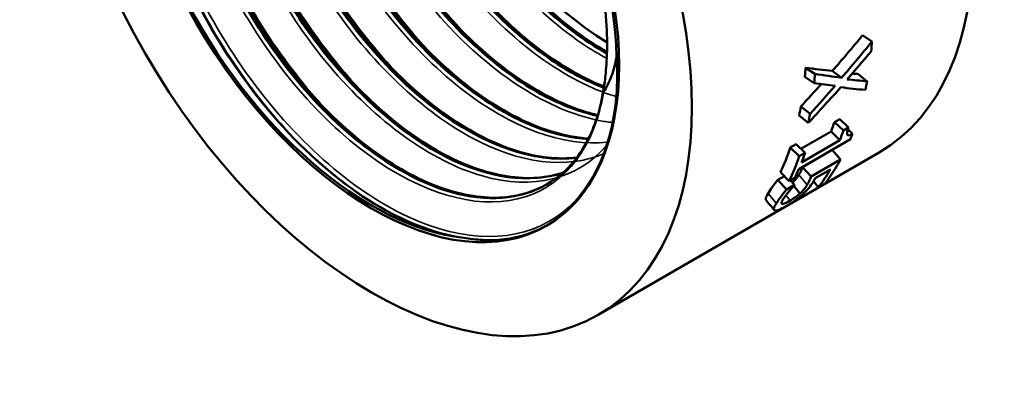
# Model space of a CAD drawing. Header units: millimetres. Extents: x -134 to 755, y -69 to 356.
# Tile 10 of 22: x 123 to 160, y 120 to 134. Entities that reach past the tile are written whole.
import ezdxf

# ---------------------------------------------------------------- set-up
doc = ezdxf.new("R2010")
doc.units = ezdxf.units.MM
doc.layers.add('Видимые тонкие (ГОСТ)', color=7, linetype='Continuous', lineweight=35)
doc.layers.add('Видимый контур (ГОСТ)', color=7, linetype='Continuous', lineweight=50)

msp = doc.modelspace()

# ---------------------------------------------------------------- linework, layer by layer
at = {"layer": 'Видимые тонкие (ГОСТ)'}
for p, q in [((152.2661, 127.9779), (152.5793, 127.6077)), ((151.1011, 127.2816), (151.4136, 126.9103)), ((151.7734, 127.2105), (151.9336, 127.0117))]:
    msp.add_line(p, q, dxfattribs=at)
for points, knots in [([(132.0498, 148.8942), (131.8966, 148.8388), (131.7476, 148.7751), (131.603, 148.7031), (130.0686, 147.9382), (129.0573, 146.2364), (128.7999, 143.9992), (128.543, 141.7662), (129.0389, 139.019), (130.1573, 136.4075), (131.2812, 133.7831), (133.0237, 131.3185), (134.9527, 129.6012), (136.8731, 127.8917), (138.9611, 126.9373), (140.7055, 126.9596), (142.4515, 126.9819), (143.8377, 127.9824), (144.5202, 129.7145), (144.687, 130.1377), (144.8131, 130.6026), (144.8964, 131.1018)], [44.6634175, 44.6634175, 44.6634175, 44.6634175, 44.7311422, 44.7311422, 44.7311422, 45.4501518, 45.4501518, 45.4501518, 46.1677781, 46.1677781, 46.1677781, 46.8889329, 46.8889329, 46.8889329, 47.6068655, 47.6068655, 47.6068655, 48.3254743, 48.3254743, 48.3254743, 48.501067, 48.501067, 48.501067, 48.501067]), ([(132.0527, 148.8879), (131.3958, 148.3389), (130.8746, 147.5842), (130.5292, 146.6568), (129.8293, 144.7779), (129.8563, 142.2069), (130.5919, 139.5575), (131.3266, 136.9117), (132.761, 134.2107), (134.5379, 132.0982), (136.3127, 129.9882), (138.4132, 128.4835), (140.323, 127.9389), (142.2299, 127.3949), (143.9297, 127.8127), (145.0032, 129.0851)], [38.58831, 38.58831, 38.58831, 38.58831, 38.9443775, 38.9443775, 38.9443775, 39.6658327, 39.6658327, 39.6658327, 40.3863447, 40.3863447, 40.3863447, 41.1059909, 41.1059909, 41.1059909, 41.8246022, 41.8246022, 41.8246022, 41.8246022]), ([(132.6352, 148.9077), (132.6192, 148.887), (132.6034, 148.866), (132.5876, 148.8449), (131.5064, 147.3949), (131.0841, 145.1268), (131.4103, 142.5788), (131.7364, 140.0323), (132.8069, 137.228), (134.3532, 134.8322), (135.8987, 132.4377), (137.9056, 130.4717), (139.8811, 129.3989), (141.7231, 128.3985), (143.5226, 128.1825), (144.8954, 128.7788)], [32.4426901, 32.4426901, 32.4426901, 32.4426901, 32.4531619, 32.4531619, 32.4531619, 33.1727044, 33.1727044, 33.1727044, 33.8918477, 33.8918477, 33.8918477, 34.6106107, 34.6106107, 34.6106107, 35.2808533, 35.2808533, 35.2808533, 35.2808533]), ([(133.4092, 148.8285), (132.9294, 147.8976), (132.6468, 146.7513), (132.5937, 145.4632), (132.4967, 143.1068), (133.1682, 140.2965), (134.4335, 137.7071), (135.6978, 135.1197), (137.5431, 132.7756), (139.5105, 131.236), (141.4124, 129.7475), (143.4117, 129.0234), (145.044, 129.2155)], [26.2846523, 26.2846523, 26.2846523, 26.2846523, 26.6801349, 26.6801349, 26.6801349, 27.4035683, 27.4035683, 27.4035683, 28.1264464, 28.1264464, 28.1264464, 28.825288, 28.825288, 28.825288, 28.825288]), ([(134.2952, 148.6338), (134.2565, 148.5172), (134.2204, 148.3981), (134.1869, 148.2766), (133.6349, 146.2719), (133.8191, 143.6347), (134.6838, 140.9901), (135.5483, 138.3461), (137.0849, 135.7174), (138.914, 133.7268), (140.7426, 131.7366), (142.8473, 130.4012), (144.7124, 130.0334), (144.8866, 129.999), (145.0587, 129.9731), (145.2281, 129.9556)], [20.1259597, 20.1259597, 20.1259597, 20.1259597, 20.169492, 20.169492, 20.169492, 20.8880298, 20.8880298, 20.8880298, 21.6063904, 21.6063904, 21.6063904, 22.3245784, 22.3245784, 22.3245784, 22.39167, 22.39167, 22.39167, 22.39167]), ([(135.3085, 148.268), (135.0761, 146.9479), (135.1103, 145.4225), (135.4211, 143.8243), (135.9276, 141.2193), (137.164, 138.4433), (138.821, 136.1573), (140.4775, 133.8719), (142.5394, 132.096), (144.4991, 131.2498), (144.7917, 131.1234), (145.0816, 131.018), (145.3673, 130.9333)], [13.9724199, 13.9724199, 13.9724199, 13.9724199, 14.4142425, 14.4142425, 14.4142425, 15.1343684, 15.1343684, 15.1343684, 15.8542792, 15.8542792, 15.8542792, 15.96175, 15.96175, 15.96175, 15.96175]), ([(136.4478, 147.6949), (136.4344, 147.393), (136.4334, 147.0835), (136.445, 146.7676), (136.5356, 144.3117), (137.3897, 141.486), (138.789, 138.9672), (140.1877, 136.4493), (142.1183, 134.2601), (144.1022, 132.9219), (144.4065, 132.7167), (144.7116, 132.5317), (145.0157, 132.3675)], [7.8297133, 7.8297133, 7.8297133, 7.8297133, 7.9226277, 7.9226277, 7.9226277, 8.6449085, 8.6449085, 8.6449085, 9.3669302, 9.3669302, 9.3669302, 9.4776688, 9.4776688, 9.4776688, 9.4776688]), ([(127.4909, 143.2382), (127.4658, 141.917), (127.6435, 140.4786), (128.0229, 139.01), (128.7561, 136.1723), (130.2367, 133.2441), (132.1093, 130.8996), (133.9721, 128.5674), (136.2074, 126.8309), (138.2898, 126.0833), (140.3815, 125.3325), (142.3016, 125.5855), (143.5935, 126.7773), (144.6977, 127.7959), (145.3411, 129.4876), (145.4055, 131.5561)], [45.5526157, 45.5526157, 45.5526157, 45.5526157, 45.9184222, 45.9184222, 45.9184222, 46.6252427, 46.6252427, 46.6252427, 47.3283403, 47.3283403, 47.3283403, 48.0345631, 48.0345631, 48.0345631, 48.6381594, 48.6381594, 48.6381594, 48.6381594]), ([(134.5816, 142.2295), (135.0517, 140.5922), (135.7523, 138.9359), (136.638, 137.3933), (137.5294, 135.8406), (138.604, 134.4103), (139.7655, 133.2057)], [14.54289855, 14.54289855, 14.54289855, 14.54289855, 14.94950573, 14.94950573, 14.94950573, 15.35879886, 15.35879886, 15.35879886, 15.35879886]), ([(133.2968, 141.4884), (133.8158, 139.6837), (134.6159, 137.8559), (135.6308, 136.1826), (136.4635, 134.8096), (137.4373, 133.5461), (138.4812, 132.4646)], [20.82608386, 20.82608386, 20.82608386, 20.82608386, 21.27425207, 21.27425207, 21.27425207, 21.64198416, 21.64198416, 21.64198416, 21.64198416]), ([(132.0115, 140.7471), (132.6048, 138.6878), (133.5669, 136.5984), (134.7886, 134.7417), (135.5157, 133.6365), (136.3321, 132.6176), (137.1967, 131.7235)], [27.10926917, 27.10926917, 27.10926917, 27.10926917, 27.62074256, 27.62074256, 27.62074256, 27.92516947, 27.92516947, 27.92516947, 27.92516947]), ([(130.7259, 140.0057), (131.3848, 137.7194), (132.503, 135.3967), (133.9175, 133.3944), (134.5352, 132.52), (135.2076, 131.7092), (135.9121, 130.9814)], [33.39245447, 33.39245447, 33.39245447, 33.39245447, 33.96035196, 33.96035196, 33.96035196, 34.20835478, 34.20835478, 34.20835478, 34.20835478]), ([(129.4408, 139.2642), (130.1549, 136.784), (131.4149, 134.2623), (132.9991, 132.1505), (133.513, 131.4655), (134.0598, 130.8252), (134.6275, 130.2392)], [39.67563978, 39.67563978, 39.67563978, 39.67563978, 40.291708, 40.291708, 40.291708, 40.49154009, 40.49154009, 40.49154009, 40.49154009]), ([(128.7419, 136.3035), (129.7284, 133.9003), (131.1807, 131.5854), (132.8581, 129.7525), (133.7999, 128.7234), (134.809, 127.8501), (135.8277, 127.1686)], [46.13662301, 46.13662301, 46.13662301, 46.13662301, 46.73298211, 46.73298211, 46.73298211, 47.06780501, 47.06780501, 47.06780501, 47.06780501])]:
    msp.add_open_spline(points, degree=3, knots=knots, dxfattribs=at)
msp.add_open_spline([(145.3361, 132.2019), (145.3565, 132.1918), (145.377, 132.1818), (145.3974, 132.1719)], degree=3, dxfattribs=at)
at = {"layer": 'Видимый контур (ГОСТ)'}
for p, q in [((154.671, 133.2415), (155.0236, 133.0072)), ((152.5173, 132.0203), (152.8699, 131.7868)), ((153.5269, 131.8954), (153.8774, 131.64)), ((152.4907, 131.6801), (152.8425, 131.4366)), ((154.4918, 131.7823), (154.8391, 131.5054)), ((152.3401, 130.5577), (152.6875, 130.2814)), ((152.2748, 130.2238), (152.6203, 129.9378)), ((153.607, 129.9685), (153.8044, 130.0825)), ((153.8044, 130.0825), (154.1402, 129.7608)), ((153.607, 129.9685), (153.9428, 129.6469)), ((153.9428, 129.6469), (154.1402, 129.7608)), ((154.1184, 129.6938), (154.2891, 129.5221)), ((154.2071, 129.3212), (152.2649, 128.1999)), ((152.3439, 128.9609), (153.4786, 129.616)), ((153.4786, 129.616), (153.8106, 129.284)), ((151.9425, 129.0075), (152.1626, 129.1346)), ((151.9425, 129.0075), (152.2783, 128.6859)), ((152.1626, 129.1346), (152.4984, 128.8129)), ((152.3662, 128.4501), (153.8106, 129.284)), ((152.4048, 128.2772), (153.5156, 128.9185)), ((153.5156, 128.9185), (153.8344, 128.5579)), ((144.6874, 122.7037), (155.294, 128.8274)), ((152.2783, 128.6859), (152.4984, 128.8129)), ((152.7236, 127.9166), (153.8344, 128.5579)), ((152.4048, 128.2772), (152.7236, 127.9166)), ((153.4546, 128.1889), (152.8799, 127.8571)), ((151.4754, 127.7894), (151.7177, 127.9293)), ((151.5705, 128.0872), (151.8954, 127.7386)), ((152.1155, 127.8657), (151.8954, 127.7386)), ((151.4754, 127.7894), (151.7953, 127.4308)), ((151.7953, 127.4308), (152.101, 127.6073)), ((151.9538, 127.7723), (152.101, 127.6073)), ((152.0722, 127.569), (152.3066, 127.2816)), ((152.8194, 127.744), (153.002, 127.5108)), ((153.2552, 127.657), (153.002, 127.5108)), ((151.608, 126.9278), (151.6385, 126.8903))]:
    msp.add_line(p, q, dxfattribs=at)
for centre, major_axis, start_param, end_param in [((146.744, 143.6364), (-8.55, 14.809), 3.1415927, 6.2831853), ((136.1374, 137.5127), (-6.5412, 11.3297), 3.9526351, 9.0253194), ((145.3298, 142.8199), (-6.1419, 10.6381), 0.8479968, 2.3215472), ((142.6136, 141.2518), (8.8, -15.242), 0.6830408, 0.7101965), ((140.4584, 140.0074), (-8.55, 14.809), 3.8279557, 3.8535225), ((140.4584, 140.0074), (-8.8, 15.242), 3.8279557, 3.8535225), ((142.6136, 141.2518), (8.8, -15.242), 0.5716734, 0.5972402), ((140.4584, 140.0074), (-8.55, 14.809), 3.713266, 3.7404218), ((140.4584, 140.0074), (-8.8, 15.242), 3.713266, 3.7404218), ((142.1229, 140.9684), (-8.55, 14.809), 3.5763318, 3.6086876), ((142.1229, 140.9684), (-8.8, 15.242), 3.5763318, 3.6086876), ((142.6206, 141.2558), (8.8, -15.242), 0.4117723, 0.4302614), ((140.4584, 140.0074), (8.55, -14.809), 0.3801388, 0.4670949), ((140.4584, 140.0074), (8.8, -15.242), 0.3801388, 0.4670949), ((140.6785, 140.1345), (8.8, -15.242), 0.4347392, 0.4670949), ((142.6136, 141.2518), (8.8, -15.242), 0.2403157, 0.3381052), ((140.6785, 140.1345), (8.8, -15.242), 0.3801388, 0.4117723), ((142.3604, 141.1055), (8.8, -15.242), 0.2403157, 0.3151384), ((140.8409, 140.2282), (8.8, -15.242), 0.3437386, 0.3454719)]:
    msp.add_ellipse(centre, major_axis=major_axis, ratio=0.5773503, start_param=start_param, end_param=end_param, dxfattribs=at)
for major_axis in [(-8.55, 14.809), (-6.61, 11.4489), (-6.61, 11.4489)]:
    msp.add_ellipse((136.1374, 137.5127), major_axis=major_axis, ratio=0.5773503, dxfattribs=at)
for points, knots in [([(142.1212, 141.981), (141.6628, 142.7063), (141.162, 143.3987), (140.0902, 144.6972), (139.522, 145.2991), (137.8534, 146.8359), (136.7189, 147.6169), (134.456, 148.6723), (133.3495, 148.9322), (131.3091, 148.8857), (130.3963, 148.5752), (128.8863, 147.4129), (128.3064, 146.568), (127.5597, 144.4445), (127.4035, 143.1829), (127.5414, 140.4007), (127.8376, 138.9051), (128.8494, 135.8714), (129.5585, 134.3626), (131.3015, 131.5293), (132.3209, 130.2338), (134.5393, 128.0298), (135.7179, 127.1457), (137.8292, 126.0425), (138.7484, 125.7316), (139.6196, 125.6061)], [-5.4400505, -5.4400505, -5.4400505, -5.4400505, -5.1820322, -5.1820322, -4.9228082, -4.9228082, -4.4481788, -4.4481788, -3.9696251, -3.9696251, -3.4871477, -3.4871477, -3.0007473, -3.0007473, -2.5104247, -2.5104247, -2.0161804, -2.0161804, -1.5180151, -1.5180151, -1.0159295, -1.0159295, -0.5099243, -0.5099243, -0.1078046, -0.1078046, -0.1078046, -0.1078046]), ([(131.7264, 148.6643), (130.631, 148.1029), (129.7925, 147.0765), (129.33, 145.6943), (128.6903, 143.7824), (128.7751, 141.2063), (129.5523, 138.5787), (130.3355, 135.9307), (131.8148, 133.2538), (133.6172, 131.1939), (135.4095, 129.1457), (137.5048, 127.7253), (139.3855, 127.2688), (140.7337, 126.9415), (141.9628, 127.1116), (142.9219, 127.7308)], [44.7351172, 44.7351172, 44.7351172, 44.7351172, 45.255604, 45.255604, 45.255604, 45.9755592, 45.9755592, 45.9755592, 46.7010986, 46.7010986, 46.7010986, 47.4225292, 47.4225292, 47.4225292, 47.9396982, 47.9396982, 47.9396982, 47.9396982]), ([(132.1949, 148.8677), (131.8877, 148.6124), (131.611, 148.311), (131.3696, 147.9657), (130.3267, 146.4733), (129.9529, 144.1714), (130.3272, 141.6117), (130.7009, 139.0555), (131.8167, 136.2648), (133.3925, 133.9081), (134.9664, 131.5545), (136.9846, 129.6544), (138.9481, 128.6599), (140.5491, 127.8489), (142.1019, 127.6456), (143.3524, 128.0571)], [38.5896113, 38.5896113, 38.5896113, 38.5896113, 38.7570618, 38.7570618, 38.7570618, 39.4806059, 39.4806059, 39.4806059, 40.2031487, 40.2031487, 40.2031487, 40.9247687, 40.9247687, 40.9247687, 41.5131867, 41.5131867, 41.5131867, 41.5131867]), ([(143.3577, 128.0616), (142.0971, 127.6495), (140.5302, 127.8615), (138.917, 128.6888), (136.9525, 129.6962), (134.9372, 131.6073), (133.3697, 133.9673), (131.8027, 136.3266), (130.6975, 139.1141), (130.3327, 141.6636), (129.968, 144.2123), (130.347, 146.5011), (131.39, 147.9845), (131.6279, 148.3229), (131.9, 148.6188), (132.2014, 148.8702)], [-35.2289381, -35.2289381, -35.2289381, -35.2289381, -34.6362994, -34.6362994, -34.6362994, -33.9146296, -33.9146296, -33.9146296, -33.1931793, -33.1931793, -33.1931793, -32.4719437, -32.4719437, -32.4719437, -32.3074147, -32.3074147, -32.3074147, -32.3074147]), ([(132.203, 148.8751), (131.7421, 148.484), (131.3489, 147.9817), (130.6589, 146.6442), (130.403, 145.7376), (130.1927, 143.7559), (130.2304, 142.6596), (130.5834, 140.406), (130.9025, 139.2209), (131.778, 136.9049), (132.3458, 135.7454), (133.6546, 133.5962), (134.4122, 132.58), (136.0166, 130.8166), (136.8834, 130.0474), (138.6112, 128.8488), (139.4937, 128.4039), (141.1574, 127.8853), (141.9587, 127.8044), (142.9094, 127.9356), (143.1403, 127.9887), (143.3612, 128.0613)], [0.0887694, 0.0887694, 0.0887694, 0.0887694, 0.3956525, 0.3956525, 0.7805345, 0.7805345, 1.1587599, 1.1587599, 1.5362234, 1.5362234, 1.9145101, 1.9145101, 2.2932752, 2.2932752, 2.6719059, 2.6719059, 3.0497929, 3.0497929, 3.4269866, 3.4269866, 3.5538353, 3.5538353, 3.5538353, 3.5538353]), ([(132.7988, 148.8974), (131.9745, 147.8207), (131.5048, 146.2915), (131.4686, 144.5064), (131.4208, 142.1478), (132.13, 139.3628), (133.4134, 136.816), (134.6961, 134.2706), (136.5407, 131.9851), (138.4912, 130.503), (140.351, 129.0898), (142.2911, 128.4185), (143.8759, 128.6221)], [32.4418747, 32.4418747, 32.4418747, 32.4418747, 32.9873864, 32.9873864, 32.9873864, 33.7081877, 33.7081877, 33.7081877, 34.428594, 34.428594, 34.428594, 35.1154608, 35.1154608, 35.1154608, 35.1154608]), ([(143.8804, 128.6282), (142.3047, 128.4288), (140.379, 129.0921), (138.5305, 130.4892), (136.5806, 131.963), (134.7339, 134.2408), (133.4463, 136.7817), (132.159, 139.3219), (131.4421, 142.1033), (131.4797, 144.4641), (131.5084, 146.266), (131.9767, 147.811), (132.8051, 148.8971)], [-28.8311937, -28.8311937, -28.8311937, -28.8311937, -28.1487695, -28.1487695, -28.1487695, -27.4289026, -27.4289026, -27.4289026, -26.7092122, -26.7092122, -26.7092122, -26.1599279, -26.1599279, -26.1599279, -26.1599279]), ([(132.8109, 148.8996), (132.6319, 148.6642), (132.4699, 148.4069), (131.943, 147.3856), (131.6872, 146.479), (131.4769, 144.4973), (131.5145, 143.401), (131.8676, 141.1475), (132.1866, 139.9623), (133.0621, 137.6463), (133.6299, 136.4868), (134.9388, 134.3376), (135.6963, 133.3214), (137.3008, 131.558), (138.1676, 130.7888), (139.8954, 129.5902), (140.7778, 129.1453), (142.415, 128.635), (143.1918, 128.5512), (143.886, 128.6352)], [0.2523093, 0.2523093, 0.2523093, 0.2523093, 0.3956525, 0.3956525, 0.7805345, 0.7805345, 1.1587599, 1.1587599, 1.5362234, 1.5362234, 1.9145101, 1.9145101, 2.2932752, 2.2932752, 2.6719059, 2.6719059, 3.0497929, 3.0497929, 3.4149587, 3.4149587, 3.4149587, 3.4149587]), ([(133.5575, 148.8048), (133.3262, 148.3573), (133.1416, 147.8591), (133.0092, 147.3162), (132.5082, 145.2633), (132.7567, 142.5909), (133.6821, 139.9437), (134.6067, 137.2985), (136.1983, 134.7019), (138.0575, 132.7789), (139.9153, 130.8573), (142.0232, 129.6253), (143.8569, 129.3752), (144.0125, 129.354), (144.166, 129.3399), (144.3172, 129.3327)], [26.2874389, 26.2874389, 26.2874389, 26.2874389, 26.4792035, 26.4792035, 26.4792035, 27.2044356, 27.2044356, 27.2044356, 27.9290959, 27.9290959, 27.9290959, 28.6532046, 28.6532046, 28.6532046, 28.7146591, 28.7146591, 28.7146591, 28.7146591]), ([(144.3209, 129.3402), (144.1535, 129.3484), (143.9834, 129.3651), (143.8107, 129.3904), (141.9685, 129.6608), (139.8568, 130.9156), (138.0022, 132.8559), (136.149, 134.7947), (134.5698, 137.4007), (133.6608, 140.0467), (132.7525, 142.6906), (132.522, 145.3509), (133.0373, 147.3879), (133.1674, 147.9025), (133.3449, 148.3762), (133.565, 148.8036)], [-22.4303516, -22.4303516, -22.4303516, -22.4303516, -22.3623749, -22.3623749, -22.3623749, -21.6371428, -21.6371428, -21.6371428, -20.9124825, -20.9124825, -20.9124825, -20.1883738, -20.1883738, -20.1883738, -20.0054392, -20.0054392, -20.0054392, -20.0054392]), ([(133.5773, 148.8046), (133.2122, 148.0732), (132.9682, 147.1908), (132.7611, 145.2387), (132.7987, 144.1425), (133.1517, 141.8889), (133.4708, 140.7037), (134.3463, 138.3878), (134.9141, 137.2282), (136.223, 135.079), (136.9805, 134.0628), (138.5849, 132.2994), (139.4518, 131.5303), (141.1796, 130.3317), (142.062, 129.8868), (143.3873, 129.4736), (143.8696, 129.3827), (144.3289, 129.3545)], [0.4070594, 0.4070594, 0.4070594, 0.4070594, 0.7805345, 0.7805345, 1.1587599, 1.1587599, 1.5362234, 1.5362234, 1.9145101, 1.9145101, 2.2932752, 2.2932752, 2.6719059, 2.6719059, 3.0497929, 3.0497929, 3.2734155, 3.2734155, 3.2734155, 3.2734155]), ([(142.756, 127.6298), (141.83, 127.1025), (140.6766, 126.9696), (139.4184, 127.2707), (137.5329, 127.7219), (135.4295, 129.1442), (133.631, 131.1989), (131.8331, 133.2529), (130.3564, 135.9207), (129.5713, 138.5619), (128.7865, 141.202), (128.7002, 143.7922), (129.3453, 145.7109), (129.7784, 146.9993), (130.539, 147.9774), (131.5298, 148.5568)], [-41.6250555, -41.6250555, -41.6250555, -41.6250555, -41.1420104, -41.1420104, -41.1420104, -40.4181451, -40.4181451, -40.4181451, -39.6945434, -39.6945434, -39.6945434, -38.9712005, -38.9712005, -38.9712005, -38.4854875, -38.4854875, -38.4854875, -38.4854875]), ([(131.3354, 148.4448), (130.6927, 148.0255), (130.1532, 147.412), (129.3747, 145.9027), (129.1188, 144.9962), (128.9085, 143.0145), (128.9462, 141.9182), (129.2992, 139.6646), (129.6183, 138.4795), (130.4938, 136.1635), (131.0616, 135.004), (132.3704, 132.8548), (133.128, 131.8385), (134.7324, 130.0752), (135.5993, 129.306), (137.3271, 128.1074), (138.2095, 127.6625), (139.8732, 127.1439), (140.6745, 127.063), (141.817, 127.2207), (142.2208, 127.3453), (142.5879, 127.5314)], [0, 0, 0, 0, 0.3956525, 0.3956525, 0.7805345, 0.7805345, 1.1587599, 1.1587599, 1.5362234, 1.5362234, 1.9145101, 1.9145101, 2.2932752, 2.2932752, 2.6719059, 2.6719059, 3.0497929, 3.0497929, 3.4269866, 3.4269866, 3.6554937, 3.6554937, 3.6554937, 3.6554937]), ([(134.4463, 148.5875), (133.9656, 147.0819), (133.9067, 145.1884), (134.2911, 143.1757), (134.7843, 140.5936), (136.0021, 137.8375), (137.6401, 135.5632), (139.2777, 133.2894), (141.3205, 131.5167), (143.2657, 130.6644), (143.7412, 130.4561), (144.2098, 130.3031), (144.6649, 130.2053)], [20.1316696, 20.1316696, 20.1316696, 20.1316696, 20.6928089, 20.6928089, 20.6928089, 21.4126758, 21.4126758, 21.4126758, 22.1323662, 22.1323662, 22.1323662, 22.3082706, 22.3082706, 22.3082706, 22.3082706]), ([(144.6678, 130.2141), (144.2285, 130.3092), (143.7767, 130.4556), (143.3184, 130.6536), (141.3716, 131.4949), (139.3232, 133.261), (137.6788, 135.5332), (136.0353, 137.8041), (134.8101, 140.5608), (134.3101, 143.1465), (133.9191, 145.1682), (133.9744, 147.0717), (134.4551, 148.5848)], [-16.0238993, -16.0238993, -16.0238993, -16.0238993, -15.854192, -15.854192, -15.854192, -15.1333907, -15.1333907, -15.1333907, -14.4129844, -14.4129844, -14.4129844, -13.8496908, -13.8496908, -13.8496908, -13.8496908]), ([(134.4763, 148.5793), (134.3207, 148.0797), (134.2104, 147.5364), (134.0452, 145.9802), (134.0829, 144.8839), (134.4359, 142.6303), (134.755, 141.4451), (135.6305, 139.1292), (136.1983, 137.9697), (137.5071, 135.8205), (138.2647, 134.8042), (139.8691, 133.0409), (140.736, 132.2717), (142.4638, 131.0731), (143.3462, 130.6282), (144.3461, 130.3165), (144.5121, 130.2716), (144.6765, 130.2339)], [0.5594989, 0.5594989, 0.5594989, 0.5594989, 0.7805345, 0.7805345, 1.1587599, 1.1587599, 1.5362234, 1.5362234, 1.9145101, 1.9145101, 2.2932752, 2.2932752, 2.6719059, 2.6719059, 3.0497929, 3.0497929, 3.1256998, 3.1256998, 3.1256998, 3.1256998]), ([(135.4596, 148.2012), (135.3451, 147.5341), (135.2994, 146.8148), (135.3268, 146.058), (135.4151, 143.6233), (136.2599, 140.8218), (137.6453, 138.3232), (139.0302, 135.8253), (140.9427, 133.652), (142.9093, 132.3211), (143.5772, 131.869), (144.2493, 131.5155), (144.9062, 131.2647)], [13.9809649, 13.9809649, 13.9809649, 13.9809649, 14.2052789, 14.2052789, 14.2052789, 14.9269488, 14.9269488, 14.9269488, 15.6483991, 15.6483991, 15.6483991, 15.893441, 15.893441, 15.893441, 15.893441]), ([(144.9079, 131.2757), (144.2429, 131.5307), (143.5624, 131.8908), (142.8866, 132.3516), (140.9176, 133.6941), (139.0061, 135.8795), (137.6267, 138.3855), (136.249, 140.8884), (135.4146, 143.6892), (135.337, 146.1184), (135.3136, 146.8514), (135.3591, 147.5487), (135.4695, 148.1968)], [-9.6089707, -9.6089707, -9.6089707, -9.6089707, -9.3609725, -9.3609725, -9.3609725, -8.6384297, -8.6384297, -8.6384297, -7.9168097, -7.9168097, -7.9168097, -7.6990604, -7.6990604, -7.6990604, -7.6990604]), ([(135.4975, 148.186), (135.4723, 148.0279), (135.451, 147.8671), (135.3294, 146.7216), (135.3671, 145.6253), (135.7201, 143.3717), (136.0392, 142.1866), (136.9147, 139.8706), (137.4825, 138.7111), (138.7913, 136.5619), (139.5489, 135.5456), (141.1533, 133.7823), (142.0201, 133.0131), (143.5606, 131.9444), (144.2482, 131.57), (144.9145, 131.3049)], [0.7176496, 0.7176496, 0.7176496, 0.7176496, 0.7805345, 0.7805345, 1.1587599, 1.1587599, 1.5362234, 1.5362234, 1.9145101, 1.9145101, 2.2932752, 2.2932752, 2.6719059, 2.6719059, 2.9677715, 2.9677715, 2.9677715, 2.9677715]), ([(136.611, 147.5995), (136.5559, 145.7061), (136.9756, 143.5325), (137.8141, 141.4188), (138.8568, 138.7903), (140.5372, 136.2774), (142.4356, 134.4833), (143.274, 133.691), (144.1514, 133.0419), (145.023, 132.5576)], [7.8415329, 7.8415329, 7.8415329, 7.8415329, 8.4234333, 8.4234333, 8.4234333, 9.147035, 9.147035, 9.147035, 9.4665745, 9.4665745, 9.4665745, 9.4665745]), ([(145.0234, 132.5708), (144.1615, 133.0511), (143.2942, 133.6925), (142.4647, 134.4741), (140.56, 136.2688), (138.873, 138.7877), (137.8271, 141.4232), (136.99, 143.5326), (136.5698, 145.7017), (136.6225, 147.5926)], [-3.1819726, -3.1819726, -3.1819726, -3.1819726, -2.8660192, -2.8660192, -2.8660192, -2.1404798, -2.1404798, -2.1404798, -1.5597708, -1.5597708, -1.5597708, -1.5597708]), ([(136.663, 147.5676), (136.6469, 146.8271), (136.7023, 146.041), (137.0043, 144.1131), (137.3233, 142.928), (138.1988, 140.612), (138.7667, 139.4525), (140.0755, 137.3033), (140.833, 136.2871), (142.4375, 134.5237), (143.3043, 133.7545), (144.4532, 132.9575), (144.7394, 132.7771), (145.0253, 132.6145)], [0.8897695, 0.8897695, 0.8897695, 0.8897695, 1.1587599, 1.1587599, 1.5362234, 1.5362234, 1.9145101, 1.9145101, 2.2932752, 2.2932752, 2.6719059, 2.6719059, 2.7963091, 2.7963091, 2.7963091, 2.7963091]), ([(144.8964, 131.1018), (144.8961, 131.1013), (144.8957, 131.1008), (144.895, 131.1003), (144.8947, 131.1002), (144.8942, 131.1003), (144.894, 131.1005), (144.8937, 131.1009), (144.8936, 131.1012), (144.8934, 131.1019), (144.8933, 131.1023), (144.893, 131.1035), (144.8929, 131.1043), (144.8928, 131.1067), (144.8927, 131.1085), (144.8928, 131.1162), (144.8933, 131.1244), (144.8967, 131.1629), (144.9027, 131.2089), (144.9271, 131.3926), (144.9536, 131.5845), (145.0285, 132.3577), (145.0668, 133.1357), (144.9665, 134.1482)], [-0.63536971, -0.63536971, -0.63536971, -0.63536971, -0.62902238, -0.62902238, -0.6243832, -0.6243832, -0.62187702, -0.62187702, -0.61991248, -0.61991248, -0.61776939, -0.61776939, -0.61454285, -0.61454285, -0.60794509, -0.60794509, -0.58545956, -0.58545956, -0.51468231, -0.51468231, -0.35309717, -0.35309717, 0, 0, 0, 0]), ([(145.3851, 132.4475), (145.3408, 132.184), (145.2791, 131.9403), (145.1174, 131.4874), (145.016, 131.2806), (144.8964, 131.1018)], [-0.30341154, -0.30341154, -0.30341154, -0.30341154, -0.1551459, -0.1551459, 0, 0, 0, 0]), ([(145.4055, 131.5561), (145.3992, 131.0447), (145.3461, 130.262), (144.8752, 128.4928), (144.4814, 127.7058), (143.9585, 127.0854)], [0, 0, 0, 0, 0.18928995, 0.18928995, 0.39515511, 0.39515511, 0.39515511, 0.39515511]), ([(142.9245, 127.7258), (143.525, 128.1176), (144.0219, 128.7048), (144.6501, 130.0293), (144.8422, 130.7171), (144.9376, 131.4746)], [0, 0, 0, 0, 0.3980749, 0.3980749, 0.71069703, 0.71069703, 0.71069703, 0.71069703]), ([(154.1402, 129.7608), (154.0925, 129.6214), (154.076, 129.5332), (154.0935, 129.4934), (154.1111, 129.4535), (154.176, 129.4634), (154.2891, 129.5221)], [0, 0, 0, 0, 1, 1, 1, 2, 2, 2, 2]), ([(152.2661, 127.9779), (152.3029, 128.0377), (152.3327, 128.0945), (152.3556, 128.1484), (152.3784, 128.2023), (152.3946, 128.2455), (152.4048, 128.2772)], [0, 0, 0, 0, 1, 1, 1, 2, 2, 2, 2]), ([(152.0291, 127.6878), (152.0729, 127.7292), (152.1129, 127.7715), (152.1488, 127.8149), (152.1929, 127.8683), (152.2321, 127.9225), (152.2661, 127.9779)], [0.1866134, 0.1866134, 0.1866134, 0.1866134, 1, 1, 1, 2, 2, 2, 2]), ([(152.5793, 127.6077), (152.6171, 127.6692), (152.648, 127.7278), (152.6719, 127.7834), (152.6958, 127.8391), (152.7128, 127.8837), (152.7236, 127.9166)], [0, 0, 0, 0, 1, 1, 1, 2, 2, 2, 2]), ([(152.8799, 127.8571), (152.8683, 127.8322), (152.8554, 127.8071), (152.8411, 127.7817), (152.8268, 127.7563), (152.8129, 127.7329), (152.7995, 127.7113)], [0, 0, 0, 0, 1, 1, 1, 2, 2, 2, 2]), ([(151.1011, 127.2816), (151.149, 127.3585), (151.2066, 127.4425), (151.2739, 127.5334), (151.3412, 127.6243), (151.4081, 127.7099), (151.4754, 127.7894)], [0, 0, 0, 0, 1, 1, 1, 2, 2, 2, 2]), ([(151.4136, 126.9103), (151.4629, 126.9895), (151.5219, 127.0757), (151.5905, 127.1689), (151.6591, 127.262), (151.7271, 127.3497), (151.7953, 127.4308)], [0, 0, 0, 0, 1, 1, 1, 2, 2, 2, 2]), ([(152.0918, 127.5901), (152.0657, 127.5625), (152.0331, 127.5258), (151.9937, 127.4801), (151.9542, 127.4344), (151.9138, 127.3861), (151.8722, 127.3353)], [0, 0, 0, 0, 1, 1, 1, 2, 2, 2, 2]), ([(152.3066, 127.2816), (152.3632, 127.3328), (152.4142, 127.3856), (152.4592, 127.4403), (152.5041, 127.495), (152.5443, 127.5507), (152.5793, 127.6077)], [0, 0, 0, 0, 1, 1, 1, 2, 2, 2, 2]), ([(152.7995, 127.7113), (152.7463, 127.6258), (152.6909, 127.55), (152.6346, 127.4825), (152.5783, 127.4151), (152.5051, 127.3406), (152.4154, 127.2589)], [0, 0, 0, 0, 1, 1, 1, 2, 2, 2, 2]), ([(143.9585, 127.0854), (143.4358, 126.4651), (142.7883, 126.0164), (141.4233, 125.5506), (140.8272, 125.5017), (140.3259, 125.5286)], [0, 0, 0, 0, 0.40494805, 0.40494805, 0.74128255, 0.74128255, 0.74128255, 0.74128255]), ([(151.022, 127.0353), (151.0122, 127.0474), (151.0092, 127.0659), (151.0128, 127.0909), (151.0192, 127.1344), (151.0488, 127.1977), (151.1011, 127.2816)], [0.425202, 0.425202, 0.425202, 0.425202, 1, 1, 1, 2, 2, 2, 2]), ([(151.8722, 127.3353), (151.8263, 127.2782), (151.7867, 127.228), (151.7535, 127.1846), (151.7203, 127.1411), (151.6895, 127.0963), (151.6609, 127.0504)], [0, 0, 0, 0, 1, 1, 1, 2, 2, 2, 2]), ([(152.4154, 127.2589), (152.325, 127.1763), (152.2286, 127.0981), (152.1267, 127.0237), (152.0248, 126.9493), (151.9085, 126.8746), (151.7781, 126.7993)], [0, 0, 0, 0, 1, 1, 1, 2, 2, 2, 2]), ([(151.9336, 127.0117), (152.0104, 127.0561), (152.0787, 127.1001), (152.1383, 127.1437), (152.1979, 127.1874), (152.2541, 127.2333), (152.3066, 127.2816)], [0, 0, 0, 0, 1, 1, 1, 2, 2, 2, 2]), ([(151.3598, 126.636), (151.3261, 126.6423), (151.3135, 126.6676), (151.3211, 126.713), (151.3287, 126.7585), (151.3598, 126.8239), (151.4136, 126.9103)], [0, 0, 0, 0, 1, 1, 1, 2, 2, 2, 2]), ([(151.7781, 126.7993), (151.6745, 126.7394), (151.5873, 126.6957), (151.5164, 126.6682), (151.4456, 126.6407), (151.3935, 126.6298), (151.3598, 126.636)], [0, 0, 0, 0, 1, 1, 1, 2, 2, 2, 2]), ([(151.6609, 127.0504), (151.6328, 127.0055), (151.6157, 126.9684), (151.6096, 126.9391), (151.6035, 126.9097), (151.6131, 126.8936), (151.6385, 126.8903)], [0, 0, 0, 0, 1, 1, 1, 2, 2, 2, 2]), ([(151.6385, 126.8903), (151.6634, 126.8884), (151.6995, 126.8971), (151.747, 126.9163), (151.7945, 126.9355), (151.8567, 126.9673), (151.9336, 127.0117)], [0, 0, 0, 0, 1, 1, 1, 2, 2, 2, 2])]:
    msp.add_open_spline(points, degree=3, knots=knots, dxfattribs=at)
for points in [[(153.5269, 131.8954), (153.9143, 132.3398), (154.2957, 132.7886), (154.671, 133.2415)], [(153.8774, 131.64), (154.2657, 132.0914), (154.6478, 132.5472), (155.0236, 133.0072)], [(154.9936, 132.6358), (154.6944, 132.2815), (154.3915, 131.9298), (154.0849, 131.5808)], [(145.3851, 132.4475), (145.4023, 132.1451), (145.4092, 131.8477), (145.4055, 131.5561)], [(152.5173, 132.0203), (152.8603, 131.9743), (153.1968, 131.9325), (153.5269, 131.8954)], [(152.8699, 131.7868), (153.2124, 131.7333), (153.5482, 131.6843), (153.8774, 131.64)], [(154.0849, 131.5808), (154.3401, 131.5528), (154.5915, 131.5276), (154.8391, 131.5054)], [(154.2747, 131.7978), (154.3473, 131.7924), (154.4197, 131.7872), (154.4918, 131.7823)], [(152.3401, 130.5577), (152.5988, 130.8375), (152.855, 131.1192), (153.1087, 131.4028)], [(153.8419, 131.2823), (153.441, 130.8292), (153.0338, 130.3808), (152.6203, 129.9378)], [(152.6875, 130.2814), (153.0073, 130.6315), (153.3232, 130.9846), (153.6353, 131.3406)], [(153.6353, 131.3406), (153.3751, 131.3697), (153.1108, 131.4018), (152.8425, 131.4366)], [(154.7756, 131.1821), (154.4707, 131.2104), (154.1594, 131.2439), (153.8419, 131.2823)], [(151.3298, 126.6524), (151.2272, 126.78), (151.1246, 126.9077), (151.022, 127.0353)], [(140.3259, 125.5286), (140.0941, 125.541), (139.8585, 125.5669), (139.6196, 125.6061)]]:
    msp.add_open_spline(points, degree=3, dxfattribs=at)

doc.saveas('drawing.dxf')
